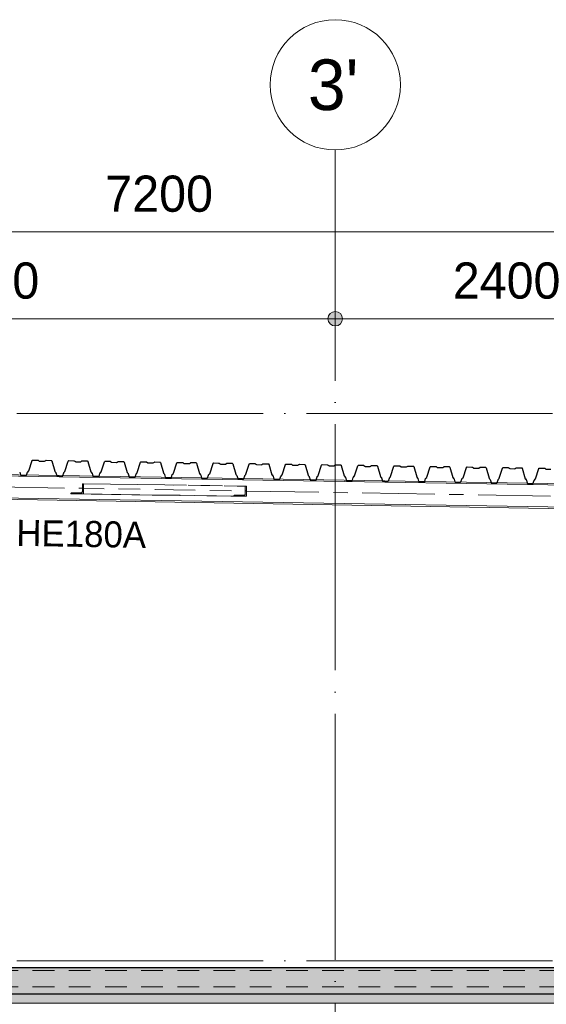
# Model space of a CAD drawing. Header units: millimetres. Extents: x 4517 to 474157, y -4632 to 9900.
# Tile 72 of 114: x 316947 to 320584, y 3099 to 9900. Entities that reach past the tile are written whole.
import ezdxf

# ---------------------------------------------------------------- set-up
doc = ezdxf.new("R2010")
doc.units = ezdxf.units.MM
for name, pattern in [('WSP_hartlijn', [800, 500, -100, 100, -100]), ('WSP_hhidden', [250, 150, -100]), ('WSP_stramienlijn', [2000, 1700, -150, 0, -150])]:
    doc.linetypes.add(name, pattern=pattern)
for name, color, linetype, lineweight in [('00_algemeen - hartlijn', 7, 'WSP_hartlijn', 13), ('00_maatvoering', 8, 'Continuous', 13), ('00_maatvoering-100', 8, 'Continuous', 13), ('07_stramien', 4, 'Continuous', 13), ('07_stramien - levels', 7, 'Continuous', 13), ('23_vloeren', 2, 'Continuous', 18), ('23_vloeren - hatch', 1, 'Continuous', 18), ('23_vloeren -cut-', 3, 'Continuous', 25), ('28_hoofddraagconstructies - kolommen en liggers', 1, 'Continuous', 13), ('28_hoofddraagconstructies - kolommen en liggers - staal', 1, 'Continuous', 13), ('28_hoofddraagconstructies - kolommen en liggers - staal -cut-', 2, 'Continuous', 13), ('28_hoofddraagconstructies - tags', 7, 'Continuous', 18)]:
    doc.layers.add(name, color=color, linetype=linetype, lineweight=lineweight)
doc.styles.add('Revittext', font='txt', dxfattribs={"height": 250})
doc.styles.add('Revittext_1', font='txt', dxfattribs={"height": 180})
doc.styles.add('Revittext_2', font='txt', dxfattribs={"height": 350})
doc.dimstyles.new('WSP_25_-_transparant', dxfattribs={"dimscale": 304.8, "dimtxt": 252.223969, "dimasz": 1.312336, "dimexe": 0.656168, "dimexo": 0.0625, "dimgap": 0.213255, "dimtad": 1, "dimdec": 0, "dimzin": 0, "dimdsep": 46, "dimtxsty": 'Revittext', "dimblk1": 'DOTSMALL', "dimblk2": 'DOTSMALL', "dimsah": 1, "dimcen": 0.09, "dimdle": 0.656168, "dimazin": 0, "dimtfac": 1, "dimtdec": 4, "dimtix": 1, "dimtmove": 0, "dimatfit": 3, "dimfxl": 0.656168, "dimfxlon": 1, "dimtvp": 1, "dimtolj": 1, "dimtzin": 0, "dimarcsym": 2})

# ---------------------------------------------------------------- blocks, each defined once
blk = doc.blocks.new('Floors 3 - Floors 3-1340461-as F')
at = {"layer": '23_vloeren - hatch', "linetype": 'WSP_hhidden', "lineweight": 13}
blk.add_hatch(color=256, dxfattribs=at).paths.add_polyline_path([(2780, 3107.5), (28920, 3107.5), (28920, 3170), (16395, 3170), (16395, 3160), (16195, 3160), (16195, 3170), (13365, 3170), (13365, 3160), (13165, 3160), (13165, 3170), (2780, 3170), (2780, 3145.4)])
at = {"layer": '23_vloeren'}
blk.add_line((28920, 3107.5), (2780, 3107.5), dxfattribs=at)
blk = doc.blocks.new('28_WSP_SF_staal - HE v21-0 - HE260B S355-1384947-as F')
at = {"layer": '28_hoofddraagconstructies - kolommen en liggers', "linetype": 'WSP_hhidden'}
blk.add_line((2860, 3220), (28920, 3220), dxfattribs=at)
blk = doc.blocks.new('28_WSP_SF_staal - HE v21-0 - HE180A-1315593-as F')
at = {"layer": '00_algemeen - hartlijn'}
for p, q in [((19430, 6712.8), (22453.4, 6663)), ((22957.1, 6654.7), (23083.4, 6652.7)), ((23587.1, 6644.4), (26570, 6595.3))]:
    blk.add_line(p, q, dxfattribs=at)
at = {"layer": '28_hoofddraagconstructies - kolommen en liggers', "linetype": 'WSP_hhidden'}
for p, q in [((22453.4, 6663), (22957.1, 6654.7)), ((23083.4, 6652.7), (23587.1, 6644.4))]:
    blk.add_line(p, q, dxfattribs=at)
blk = doc.blocks.new('28_WSP_SF_staal - HFL v21-0 - Lequ 70x70x7-1304589-as F')
at = {"layer": '28_hoofddraagconstructies - kolommen en liggers', "linetype": 'WSP_hhidden'}
blk.add_hatch(color=256, dxfattribs=at).paths.add_polyline_path([(23587.1, 6607.7), (23587.1, 6677.7), (23584, 6677.7), (23578.4, 6673.3), (23577.3, 6619.9), (23574.1, 6616.8), (23569.6, 6615), (23567.1, 6614.8), (23505.3, 6615.2), (23499.6, 6610.7), (23499.6, 6608.2), (23579.6, 6607.8)])
for p, q in [((23583.8, 6677.8), (23022.4, 6686.2)), ((22939.3, 6616.6), (22934.9, 6616.7))]:
    blk.add_line(p, q, dxfattribs=at)
at = {"layer": '28_hoofddraagconstructies - kolommen en liggers - staal'}
blk.add_line((23499.6, 6608.2), (22939.4, 6616.6), dxfattribs=at)
at = {"layer": '28_hoofddraagconstructies - kolommen en liggers - staal -cut-'}
for p, q in [((23578.4, 6673.3), (23578.4, 6623.8)), ((23584, 6677.7), (23582.7, 6677.6)), ((23587.1, 6677.7), (23584, 6677.7)), ((23587.1, 6607.7), (23587.1, 6677.7)), ((23499.6, 6610.7), (23499.6, 6608.2)), ((23499.6, 6608.2), (23587.1, 6607.7)), ((23567.1, 6614.8), (23505.3, 6615.2))]:
    blk.add_line(p, q, dxfattribs=at)
at = {"layer": '28_hoofddraagconstructies - kolommen en liggers - staal -cut-', "flags": 128}
for points in [[(23582.7, 6677.6), (23581.6, 6677.3), (23580.5, 6676.8), (23579.6, 6676.1), (23578.9, 6675.2), (23578.5, 6674.3), (23578.4, 6673.3)], [(23502.8, 6614.7), (23501.7, 6614.2), (23500.9, 6613.5), (23500.2, 6612.6), (23499.8, 6611.7), (23499.6, 6610.7)], [(23505.3, 6615.2), (23504, 6615.1), (23502.8, 6614.7)], [(23578.4, 6623.8), (23578.1, 6621.8), (23577.3, 6619.9), (23575.9, 6618.2), (23574.1, 6616.8), (23572, 6615.7), (23569.6, 6615), (23567.1, 6614.8)]]:
    blk.add_lwpolyline(points, dxfattribs=at)
blk = doc.blocks.new('28_WSP_SF_staal - HFL v21-0 - Lequ 70x70x7-V87-as F')
at = {"layer": '28_hoofddraagconstructies - kolommen en liggers', "linetype": 'WSP_hhidden'}
blk.add_hatch(color=256, dxfattribs=at).paths.add_polyline_path([(22462.1, 6624.6), (22462.1, 6694.6), (22459, 6694.6), (22453.4, 6690.1), (22452.3, 6636.7), (22449.1, 6633.6), (22444.6, 6631.9), (22436.1, 6631.7), (22379.1, 6631.1), (22374.6, 6627.6), (22374.6, 6625.1), (22436.1, 6624.7)])
for p, q in [((23022.4, 6686.2), (23583.8, 6677.8)), ((22934.9, 6616.7), (22939.3, 6616.6)), ((22979.8, 6616.8), (23582, 6607.8))]:
    blk.add_line(p, q, dxfattribs=at)
at = {"layer": '28_hoofddraagconstructies - kolommen en liggers - staal'}
for p, q in [((22462.1, 6694.6), (23022.4, 6686.2)), ((22374.6, 6625.1), (22934.9, 6616.7)), ((22462.1, 6624.6), (22979.8, 6616.8))]:
    blk.add_line(p, q, dxfattribs=at)
at = {"layer": '28_hoofddraagconstructies - kolommen en liggers - staal -cut-'}
for p, q in [((22453.4, 6690.1), (22453.4, 6640.6)), ((22462.1, 6694.6), (22459, 6694.6)), ((22462.1, 6624.6), (22462.1, 6694.6)), ((22374.6, 6627.6), (22374.6, 6625.1)), ((22374.6, 6625.1), (22462.1, 6624.6)), ((22442.1, 6631.7), (22380.3, 6632))]:
    blk.add_line(p, q, dxfattribs=at)
at = {"layer": '28_hoofddraagconstructies - kolommen en liggers - staal -cut-', "flags": 128}
for points in [[(22459, 6694.6), (22457.7, 6694.5), (22456.6, 6694.2), (22455.5, 6693.7), (22454.6, 6692.9), (22453.9, 6692.1), (22453.5, 6691.2), (22453.4, 6690.1)], [(22380.3, 6632), (22379, 6631.9), (22377.8, 6631.6), (22376.7, 6631.1), (22375.9, 6630.4), (22375.2, 6629.5), (22374.8, 6628.6), (22374.6, 6627.6)], [(22453.4, 6640.6), (22453.1, 6638.6), (22452.3, 6636.7), (22450.9, 6635), (22449.1, 6633.6), (22447, 6632.6), (22444.6, 6631.9), (22442.1, 6631.7)]]:
    blk.add_lwpolyline(points, dxfattribs=at)
blk = doc.blocks.new('Grid - Stramienbol 9_0mm-3500-as F')
at = {"layer": '07_stramien'}
blk.add_circle((5000, 9450), 450, dxfattribs=at)
blk = doc.blocks.new('DIMBLOCK88-as F')
at = {"layer": '00_maatvoering-100'}
h = blk.add_hatch(color=256, dxfattribs=at)
edge = h.paths.add_edge_path()
edge.add_arc((314326.1, 8434.4), 50, 0, 360)
h = blk.add_hatch(color=256, dxfattribs=at)
edge = h.paths.add_edge_path()
edge.add_arc((321526.1, 8434.4), 50, 0, 360)
for p, q in [((314326.1, 8634.4), (314326.1, 8234.4)), ((314326.1, 8434.4), (314326.1, 8634.4)), ((321526.1, 8634.4), (321526.1, 8234.4)), ((321526.1, 8434.4), (321526.1, 8634.4)), ((314326.1, 8434.4), (321526.1, 8434.4))]:
    blk.add_line(p, q, dxfattribs=at)
for centre in [(314326.1, 8434.4), (321526.1, 8434.4)]:
    blk.add_circle(centre, 50, dxfattribs=at)
at = {"layer": '00_maatvoering-100', "color": 0, "insert": (317538, 8823.2), "char_height": 250, "width": 931.288, "attachment_point": 1, "line_spacing_factor": 0.931288, "style": 'Revittext'}
blk.add_mtext('7200', dxfattribs=at)
blk = doc.blocks.new('_DotSmall')
at = {"color": 0, "linetype": 'ByBlock', "const_width": 0.5}
blk.add_lwpolyline([(-0.0625, 0, 1), (0.0625, 0, 1)], format="xyb", close=True, dxfattribs=at)
blk = doc.blocks.new('DIMBLOCK95-as F')
at = {"layer": '00_maatvoering-100'}
h = blk.add_hatch(color=256, dxfattribs=at)
edge = h.paths.add_edge_path()
edge.add_arc((314326.1, 7834.4), 50, 0, 360)
h = blk.add_hatch(color=256, dxfattribs=at)
edge = h.paths.add_edge_path()
edge.add_arc((319126.1, 7834.4), 50, 0, 360)
for p, q in [((314326.1, 8034.4), (314326.1, 7634.4)), ((314326.1, 7834.4), (314326.1, 8034.4)), ((319126.1, 8034.4), (319126.1, 7634.4)), ((319126.1, 7834.4), (319126.1, 8034.4)), ((314126.1, 7834.4), (319126.1, 7834.4))]:
    blk.add_line(p, q, dxfattribs=at)
for centre in [(314326.1, 7834.4), (319126.1, 7834.4)]:
    blk.add_circle(centre, 50, dxfattribs=at)
at = {"layer": '00_maatvoering-100', "color": 0, "insert": (316338, 8223.2), "char_height": 250, "width": 931.288, "attachment_point": 1, "line_spacing_factor": 0.931288, "style": 'Revittext'}
blk.add_mtext('4800', dxfattribs=at)
blk = doc.blocks.new('DIMBLOCK96-as F')
at = {"layer": '00_maatvoering-100'}
h = blk.add_hatch(color=256, dxfattribs=at)
edge = h.paths.add_edge_path()
edge.add_arc((319126.1, 7834.4), 50, 0, 360)
h = blk.add_hatch(color=256, dxfattribs=at)
edge = h.paths.add_edge_path()
edge.add_arc((321526.1, 7834.4), 50, 0, 360)
for p, q in [((319126.1, 8034.4), (319126.1, 7634.4)), ((319126.1, 7834.4), (319126.1, 8034.4)), ((321526.1, 8034.4), (321526.1, 7634.4)), ((321526.1, 7834.4), (321526.1, 8034.4)), ((319126.1, 7834.4), (321726.1, 7834.4))]:
    blk.add_line(p, q, dxfattribs=at)
for centre in [(319126.1, 7834.4), (321526.1, 7834.4)]:
    blk.add_circle(centre, 50, dxfattribs=at)
at = {"layer": '00_maatvoering-100', "color": 0, "insert": (319938, 8223.2), "char_height": 250, "width": 931.288, "attachment_point": 1, "line_spacing_factor": 0.931288, "style": 'Revittext'}
blk.add_mtext('2400', dxfattribs=at)

msp = doc.modelspace()

# ---------------------------------------------------------------- hatches: boundary and pattern name
at = {"layer": '23_vloeren - hatch'}
h = msp.add_hatch(color=256, dxfattribs=at)
h.paths.add_polyline_path([(297786.1, 3170), (304556.1, 3170), (304556.1, 3225.5), (304611.3, 3225.5), (304619.8, 3229), (304623.3, 3239.6), (304623.3, 3329.5), (304619.8, 3338), (304611.3, 3341.5), (304556.1, 3341.5), (304556.1, 3350), (297786.1, 3350), (297786.1, 3239.6)])
h.paths.add_polyline_path([(306031.4, 3170), (308169.8, 3170), (308182.5, 3175.3), (308187.8, 3188), (308187.8, 3322), (308182.5, 3334.7), (308169.8, 3340), (308091.1, 3340), (308091.1, 3350), (304696.1, 3350), (304696.1, 3341.5), (304640.8, 3341.5), (304632.3, 3338), (304628.8, 3329.5), (304628.8, 3237.5), (304632.3, 3229), (304640.8, 3225.5), (304696.1, 3225.5), (304696.1, 3170), (305199.7, 3170)])
h.paths.add_polyline_path([(323846.1, 3170), (323846.1, 3350), (311321.1, 3350), (311321.1, 3340), (311242.3, 3340), (311229, 3333.2), (311224.3, 3322), (311224.3, 3188), (311229.6, 3175.3), (311242.3, 3170), (323495.3, 3170)])
h.paths.add_polyline_path([(308212.3, 3170), (311199.8, 3170), (311212.5, 3175.3), (311217.8, 3188), (311217.8, 3322), (311212.5, 3334.7), (311199.8, 3340), (311121.1, 3340), (311121.1, 3350), (308291.1, 3350), (308291.1, 3340), (308212.3, 3340), (308199.2, 3333.9), (308194.3, 3322), (308194.3, 3188), (308199.6, 3175.3)])

# ---------------------------------------------------------------- linework, layer by layer
at = {"layer": '07_stramien', "linetype": 'WSP_stramienlijn'}
msp.add_line((319126.1, -4594.5), (319126.1, 9000), dxfattribs=at)
at = {"layer": '07_stramien - levels', "linetype": 'WSP_stramienlijn'}
for p, q in [((292926.1, 7180), (349200.4, 7180)), ((292926.1, 3400), (349200.4, 3400))]:
    msp.add_line(p, q, dxfattribs=at)
at = {"layer": '23_vloeren -cut-'}
for p, q in [((317009.1, 6783.8), (317032.1, 6854.7)), ((317032.1, 6854.7), (317033.9, 6857.2)), ((317033.9, 6857.2), (317036.9, 6858.1)), ((317036.9, 6858.1), (317070.7, 6857.6)), ((317070.7, 6857.6), (317072.2, 6857.4)), ((317072.2, 6857.4), (317073.5, 6856.7)), ((317073.5, 6856.7), (317081.4, 6851.3)), ((317081.4, 6851.3), (317082.7, 6850.6)), ((317082.7, 6850.6), (317084.1, 6850.4)), ((317084.1, 6850.4), (317116.2, 6849.9)), ((317116.2, 6849.9), (317117.6, 6850.1)), ((317117.6, 6850.1), (317119, 6850.7)), ((317119, 6850.7), (317127, 6855.9)), ((317127, 6855.9), (317128.4, 6856.5)), ((317128.4, 6856.5), (317129.8, 6856.7)), ((317129.8, 6856.7), (317163.6, 6856.1)), ((317163.6, 6856.1), (317166.6, 6855.1)), ((317166.6, 6855.1), (317168.4, 6852.5)), ((317168.4, 6852.5), (317189, 6780.9)), ((317259.1, 6779.8), (317282, 6850.7)), ((317282, 6850.7), (317283.9, 6853.2)), ((317283.9, 6853.2), (317286.9, 6854.2)), ((317286.9, 6854.2), (317320.7, 6853.6)), ((317320.7, 6853.6), (317322.2, 6853.4)), ((317322.2, 6853.4), (317323.5, 6852.8)), ((317323.5, 6852.8), (317331.3, 6847.3)), ((317331.3, 6847.3), (317332.7, 6846.7)), ((317332.7, 6846.7), (317334.1, 6846.4)), ((317334.1, 6846.4), (317366.2, 6845.9)), ((317366.2, 6845.9), (317367.6, 6846.1)), ((317367.6, 6846.1), (317368.9, 6846.7)), ((317368.9, 6846.7), (317377, 6851.9)), ((317377, 6851.9), (317378.3, 6852.5)), ((317378.3, 6852.5), (317379.8, 6852.7)), ((317379.8, 6852.7), (317413.6, 6852.2)), ((317413.6, 6852.2), (317416.6, 6851.1)), ((317416.6, 6851.1), (317418.3, 6848.6)), ((317418.3, 6848.6), (317439, 6777)), ((317509.1, 6775.9), (317532, 6846.8)), ((317532, 6846.8), (317533.8, 6849.3)), ((317533.8, 6849.3), (317536.8, 6850.2)), ((317536.8, 6850.2), (317570.7, 6849.7)), ((317570.7, 6849.7), (317572.1, 6849.4)), ((317572.1, 6849.4), (317573.4, 6848.8)), ((317573.4, 6848.8), (317581.3, 6843.4)), ((317581.3, 6843.4), (317582.6, 6842.7)), ((317582.6, 6842.7), (317584.1, 6842.5)), ((317584.1, 6842.5), (317616.1, 6842)), ((317616.1, 6842), (317617.6, 6842.2)), ((317617.6, 6842.2), (317618.9, 6842.8)), ((317618.9, 6842.8), (317627, 6848)), ((317627, 6848), (317628.3, 6848.6)), ((317628.3, 6848.6), (317629.7, 6848.7)), ((317629.7, 6848.7), (317663.6, 6848.2)), ((317663.6, 6848.2), (317666.5, 6847.2)), ((317666.5, 6847.2), (317668.3, 6844.6)), ((317668.3, 6844.6), (317689, 6773)), ((317759.1, 6771.9), (317782, 6842.8)), ((317782, 6842.8), (317783.8, 6845.3)), ((317783.8, 6845.3), (317786.8, 6846.3)), ((317786.8, 6846.3), (317820.6, 6845.7)), ((317820.6, 6845.7), (317822.1, 6845.5)), ((317822.1, 6845.5), (317823.4, 6844.8)), ((317823.4, 6844.8), (317831.3, 6839.4)), ((317831.3, 6839.4), (317832.6, 6838.8)), ((317832.6, 6838.8), (317834, 6838.5)), ((317834, 6838.5), (317866.1, 6838)), ((317866.1, 6838), (317867.5, 6838.2)), ((317867.5, 6838.2), (317868.9, 6838.8)), ((317868.9, 6838.8), (317876.9, 6844)), ((317876.9, 6844), (317878.3, 6844.6)), ((317878.3, 6844.6), (317879.7, 6844.8)), ((317879.7, 6844.8), (317913.6, 6844.3)), ((317913.6, 6844.3), (317916.5, 6843.2)), ((317916.5, 6843.2), (317918.3, 6840.6)), ((317918.3, 6840.6), (317938.9, 6769.1)), ((318009, 6768), (318031.9, 6838.8)), ((318031.9, 6838.8), (318033.8, 6841.4)), ((318033.8, 6841.4), (318036.8, 6842.3)), ((318036.8, 6842.3), (318070.6, 6841.8)), ((318070.6, 6841.8), (318072.1, 6841.5)), ((318072.1, 6841.5), (318073.4, 6840.9)), ((318073.4, 6840.9), (318081.3, 6835.5)), ((318081.3, 6835.5), (318082.6, 6834.8)), ((318082.6, 6834.8), (318084, 6834.6)), ((318084, 6834.6), (318116.1, 6834.1)), ((318116.1, 6834.1), (318117.5, 6834.3)), ((318117.5, 6834.3), (318118.8, 6834.9)), ((318118.8, 6834.9), (318126.9, 6840)), ((318126.9, 6840), (318128.2, 6840.6)), ((318128.2, 6840.6), (318129.7, 6840.8)), ((318129.7, 6840.8), (318163.5, 6840.3)), ((318163.5, 6840.3), (318166.5, 6839.3)), ((318166.5, 6839.3), (318168.2, 6836.7)), ((318168.2, 6836.7), (318188.9, 6765.1)), ((318259, 6764), (318281.9, 6834.9)), ((318281.9, 6834.9), (318283.8, 6837.4)), ((318283.8, 6837.4), (318286.7, 6838.4)), ((318286.7, 6838.4), (318320.6, 6837.8)), ((318320.6, 6837.8), (318322, 6837.6)), ((318322, 6837.6), (318323.3, 6836.9)), ((318323.3, 6836.9), (318331.2, 6831.5)), ((318331.2, 6831.5), (318332.5, 6830.9)), ((318332.5, 6830.9), (318334, 6830.6)), ((318334, 6830.6), (318366, 6830.1)), ((318366, 6830.1), (318367.5, 6830.3)), ((318367.5, 6830.3), (318368.8, 6830.9)), ((318368.8, 6830.9), (318376.9, 6836.1)), ((318376.9, 6836.1), (318378.2, 6836.7)), ((318378.2, 6836.7), (318379.6, 6836.9)), ((318379.6, 6836.9), (318413.5, 6836.3)), ((318413.5, 6836.3), (318416.4, 6835.3)), ((318416.4, 6835.3), (318418.2, 6832.7)), ((318418.2, 6832.7), (318438.9, 6761.2)), ((318509, 6760), (318531.9, 6830.9)), ((318531.9, 6830.9), (318533.7, 6833.5)), ((318533.7, 6833.5), (318536.7, 6834.4)), ((318536.7, 6834.4), (318570.6, 6833.9)), ((318570.6, 6833.9), (318572, 6833.6)), ((318572, 6833.6), (318573.3, 6833)), ((318573.3, 6833), (318581.2, 6827.5)), ((318581.2, 6827.5), (318582.5, 6826.9)), ((318582.5, 6826.9), (318583.9, 6826.7)), ((318583.9, 6826.7), (318616, 6826.2)), ((318616, 6826.2), (318617.5, 6826.4)), ((318617.5, 6826.4), (318618.8, 6827)), ((318618.8, 6827), (318626.8, 6832.1)), ((318626.8, 6832.1), (318628.2, 6832.7)), ((318628.2, 6832.7), (318629.6, 6832.9)), ((318629.6, 6832.9), (318663.5, 6832.4)), ((318663.5, 6832.4), (318666.4, 6831.4)), ((318666.4, 6831.4), (318668.2, 6828.8)), ((318668.2, 6828.8), (318688.8, 6757.2)), ((318758.9, 6756.1), (318781.8, 6827)), ((318781.8, 6827), (318783.7, 6829.5)), ((318783.7, 6829.5), (318786.7, 6830.4)), ((318786.7, 6830.4), (318820.5, 6829.9)), ((318820.5, 6829.9), (318822, 6829.7)), ((318822, 6829.7), (318823.3, 6829)), ((318823.3, 6829), (318831.2, 6823.6)), ((318831.2, 6823.6), (318832.5, 6822.9)), ((318832.5, 6822.9), (318833.9, 6822.7)), ((318833.9, 6822.7), (318866, 6822.2)), ((318866, 6822.2), (318867.4, 6822.4)), ((318867.4, 6822.4), (318868.8, 6823)), ((318868.8, 6823), (318876.8, 6828.2)), ((318876.8, 6828.2), (318878.1, 6828.8)), ((318878.1, 6828.8), (318879.6, 6829)), ((318879.6, 6829), (318913.4, 6828.4)), ((318913.4, 6828.4), (318916.4, 6827.4)), ((318916.4, 6827.4), (318918.2, 6824.8)), ((318918.2, 6824.8), (318938.8, 6753.2)), ((319008.9, 6752.1), (319031.8, 6823)), ((319031.8, 6823), (319033.7, 6825.6)), ((319033.7, 6825.6), (319036.6, 6826.5)), ((319036.6, 6826.5), (319070.5, 6825.9)), ((319070.5, 6825.9), (319071.9, 6825.7)), ((319071.9, 6825.7), (319073.2, 6825.1)), ((319073.2, 6825.1), (319081.1, 6819.6)), ((319081.1, 6819.6), (319082.4, 6819)), ((319082.4, 6819), (319083.9, 6818.8)), ((319083.9, 6818.8), (319115.9, 6818.2)), ((319115.9, 6818.2), (319117.4, 6818.4)), ((319117.4, 6818.4), (319118.7, 6819)), ((319118.7, 6819), (319126.8, 6824.2)), ((319126.8, 6824.2), (319128.1, 6824.8)), ((319128.1, 6824.8), (319129.6, 6825)), ((319129.6, 6825), (319163.4, 6824.5)), ((319163.4, 6824.5), (319166.4, 6823.5)), ((319166.4, 6823.5), (319168.1, 6820.9)), ((319168.1, 6820.9), (319188.8, 6749.3)), ((319258.9, 6748.2), (319281.8, 6819.1)), ((319281.8, 6819.1), (319283.6, 6821.6)), ((319283.6, 6821.6), (319286.6, 6822.5)), ((319286.6, 6822.5), (319320.5, 6822)), ((319320.5, 6822), (319321.9, 6821.8)), ((319321.9, 6821.8), (319323.2, 6821.1)), ((319323.2, 6821.1), (319331.1, 6815.7)), ((319331.1, 6815.7), (319332.4, 6815)), ((319332.4, 6815), (319333.9, 6814.8)), ((319333.9, 6814.8), (319365.9, 6814.3)), ((319365.9, 6814.3), (319367.4, 6814.5)), ((319367.4, 6814.5), (319368.7, 6815.1)), ((319368.7, 6815.1), (319376.7, 6820.3)), ((319376.7, 6820.3), (319378.1, 6820.9)), ((319378.1, 6820.9), (319379.5, 6821.1)), ((319379.5, 6821.1), (319413.4, 6820.5)), ((319413.4, 6820.5), (319416.3, 6819.5)), ((319416.3, 6819.5), (319418.1, 6816.9)), ((319418.1, 6816.9), (319438.7, 6745.3)), ((319508.8, 6744.2), (319531.7, 6815.1)), ((319531.7, 6815.1), (319533.6, 6817.6)), ((319533.6, 6817.6), (319536.6, 6818.6)), ((319536.6, 6818.6), (319570.4, 6818)), ((319570.4, 6818), (319571.9, 6817.8)), ((319571.9, 6817.8), (319573.2, 6817.2)), ((319573.2, 6817.2), (319581.1, 6811.7)), ((319581.1, 6811.7), (319582.4, 6811.1)), ((319582.4, 6811.1), (319583.8, 6810.8)), ((319583.8, 6810.8), (319615.9, 6810.3)), ((319615.9, 6810.3), (319617.3, 6810.5)), ((319617.3, 6810.5), (319618.7, 6811.1)), ((319618.7, 6811.1), (319626.7, 6816.3)), ((319626.7, 6816.3), (319628, 6816.9)), ((319628, 6816.9), (319629.5, 6817.1)), ((319629.5, 6817.1), (319663.3, 6816.6)), ((319663.3, 6816.6), (319666.3, 6815.5)), ((319666.3, 6815.5), (319668.1, 6813)), ((319668.1, 6813), (319688.7, 6741.4)), ((319758.8, 6740.3), (319781.7, 6811.2)), ((319781.7, 6811.2), (319783.6, 6813.7)), ((319783.6, 6813.7), (319786.6, 6814.6)), ((319786.6, 6814.6), (319820.4, 6814.1)), ((319820.4, 6814.1), (319821.8, 6813.8)), ((319821.8, 6813.8), (319823.2, 6813.2)), ((319823.2, 6813.2), (319831, 6807.8)), ((319831, 6807.8), (319832.3, 6807.1)), ((319832.3, 6807.1), (319833.8, 6806.9)), ((319833.8, 6806.9), (319865.8, 6806.4)), ((319865.8, 6806.4), (319867.3, 6806.6)), ((319867.3, 6806.6), (319868.6, 6807.2)), ((319868.6, 6807.2), (319876.7, 6812.4)), ((319876.7, 6812.4), (319878, 6813)), ((319878, 6813), (319879.5, 6813.1)), ((319879.5, 6813.1), (319913.3, 6812.6)), ((319913.3, 6812.6), (319916.3, 6811.6)), ((319916.3, 6811.6), (319918, 6809)), ((319918, 6809), (319938.7, 6737.4)), ((320008.8, 6736.3), (320031.7, 6807.2)), ((320031.7, 6807.2), (320033.5, 6809.7)), ((320033.5, 6809.7), (320036.5, 6810.7)), ((320036.5, 6810.7), (320070.4, 6810.1)), ((320070.4, 6810.1), (320071.8, 6809.9)), ((320071.8, 6809.9), (320073.1, 6809.2)), ((320073.1, 6809.2), (320081, 6803.8)), ((320081, 6803.8), (320082.3, 6803.2)), ((320082.3, 6803.2), (320083.8, 6802.9)), ((320083.8, 6802.9), (320115.8, 6802.4)), ((320115.8, 6802.4), (320117.3, 6802.6)), ((320117.3, 6802.6), (320118.6, 6803.2)), ((320118.6, 6803.2), (320126.6, 6808.4)), ((320126.6, 6808.4), (320128, 6809)), ((320128, 6809), (320129.4, 6809.2)), ((320129.4, 6809.2), (320163.3, 6808.7)), ((320163.3, 6808.7), (320166.2, 6807.6)), ((320166.2, 6807.6), (320168, 6805)), ((320168, 6805), (320188.7, 6733.5)), ((320258.7, 6732.4), (320281.7, 6803.2)), ((320281.7, 6803.2), (320283.5, 6805.8)), ((320283.5, 6805.8), (320286.5, 6806.7)), ((320286.5, 6806.7), (320320.3, 6806.2)), ((320320.3, 6806.2), (320321.8, 6805.9)), ((320321.8, 6805.9), (320323.1, 6805.3)), ((320323.1, 6805.3), (320331, 6799.9)), ((320368.6, 6799.3), (320376.6, 6804.4)), ((320376.6, 6804.4), (320377.9, 6805)), ((320377.9, 6805), (320379.4, 6805.2)), ((320379.4, 6805.2), (320413.2, 6804.7)), ((320413.2, 6804.7), (320416.2, 6803.7)), ((320416.2, 6803.7), (320418, 6801.1)), ((320531.6, 6799.3), (320533.5, 6801.8)), ((320533.5, 6801.8), (320536.5, 6802.7)), ((320536.5, 6802.7), (320570.3, 6802.2)), ((320570.3, 6802.2), (320571.7, 6802)), ((320571.7, 6802), (320573.1, 6801.3)), ((320573.1, 6801.3), (320580.9, 6795.9)), ((316946.5, 6775.5), (316946.9, 6774.5)), ((316946.9, 6774.5), (316952.5, 6755)), ((316952.5, 6755), (316954.3, 6752.4)), ((316954.3, 6752.4), (316957.2, 6751.4)), ((316957.2, 6751.4), (316989.9, 6750.9)), ((316989.9, 6750.9), (316992.9, 6751.8)), ((316992.9, 6751.8), (316994.8, 6754.3)), ((316994.8, 6754.3), (317001, 6773.6)), ((317001, 6773.6), (317001.5, 6774.6)), ((317001.5, 6774.6), (317002.1, 6775.5)), ((317002.1, 6775.5), (317008.1, 6781.9)), ((317008.1, 6781.9), (317008.7, 6782.8)), ((317008.7, 6782.8), (317009.1, 6783.8)), ((317189, 6780.9), (317189.4, 6779.9)), ((317189.4, 6779.9), (317190.1, 6779)), ((317190.1, 6779), (317195.8, 6772.4)), ((317195.8, 6772.4), (317196.4, 6771.5)), ((317196.4, 6771.5), (317196.8, 6770.5)), ((317196.8, 6770.5), (317202.5, 6751)), ((317202.5, 6751), (317204.2, 6748.5)), ((317204.2, 6748.5), (317207.2, 6747.4)), ((317207.2, 6747.4), (317239.9, 6746.9)), ((317239.9, 6746.9), (317242.9, 6747.9)), ((317242.9, 6747.9), (317244.7, 6750.4)), ((317244.7, 6750.4), (317251, 6769.7)), ((317251, 6769.7), (317251.4, 6770.7)), ((317251.4, 6770.7), (317252.1, 6771.5)), ((317252.1, 6771.5), (317258, 6778)), ((317258, 6778), (317258.7, 6778.8)), ((317258.7, 6778.8), (317259.1, 6779.8)), ((317439, 6777), (317439.4, 6776)), ((317439.4, 6776), (317440, 6775.1)), ((317440, 6775.1), (317445.8, 6768.5)), ((317445.8, 6768.5), (317446.4, 6767.6)), ((317446.4, 6767.6), (317446.8, 6766.6)), ((317446.8, 6766.6), (317452.4, 6747.1)), ((317452.4, 6747.1), (317454.2, 6744.5)), ((317454.2, 6744.5), (317457.2, 6743.5)), ((317457.2, 6743.5), (317489.9, 6743)), ((317489.9, 6743), (317492.9, 6743.9)), ((317492.9, 6743.9), (317494.7, 6746.4)), ((317494.7, 6746.4), (317500.9, 6765.7)), ((317500.9, 6765.7), (317501.4, 6766.7)), ((317501.4, 6766.7), (317502, 6767.6)), ((317502, 6767.6), (317508, 6774)), ((317508, 6774), (317508.6, 6774.9)), ((317508.6, 6774.9), (317509.1, 6775.9)), ((317689, 6773), (317689.4, 6772)), ((317689.4, 6772), (317690, 6771.1)), ((317690, 6771.1), (317695.8, 6764.5)), ((317695.8, 6764.5), (317696.4, 6763.6)), ((317696.4, 6763.6), (317696.8, 6762.6)), ((317696.8, 6762.6), (317702.4, 6743.1)), ((317702.4, 6743.1), (317704.2, 6740.6)), ((317704.2, 6740.6), (317707.1, 6739.5)), ((317707.1, 6739.5), (317739.8, 6739)), ((317739.8, 6739), (317742.8, 6739.9)), ((317742.8, 6739.9), (317744.7, 6742.5)), ((317744.7, 6742.5), (317750.9, 6761.8)), ((317750.9, 6761.8), (317751.4, 6762.7)), ((317751.4, 6762.7), (317752, 6763.6)), ((317752, 6763.6), (317758, 6770.1)), ((317758, 6770.1), (317758.6, 6770.9)), ((317758.6, 6770.9), (317759.1, 6771.9)), ((317938.9, 6769.1), (317939.3, 6768.1)), ((317939.3, 6768.1), (317940, 6767.2)), ((317940, 6767.2), (317945.7, 6760.5)), ((317945.7, 6760.5), (317946.3, 6759.7)), ((317946.3, 6759.7), (317946.8, 6758.7)), ((317946.8, 6758.7), (317952.4, 6739.2)), ((317952.4, 6739.2), (317954.1, 6736.6)), ((317954.1, 6736.6), (317957.1, 6735.6)), ((317957.1, 6735.6), (317989.8, 6735.1)), ((317989.8, 6735.1), (317992.8, 6736)), ((317992.8, 6736), (317994.6, 6738.5)), ((317994.6, 6738.5), (318000.9, 6757.8)), ((318000.9, 6757.8), (318001.3, 6758.8)), ((318001.3, 6758.8), (318002, 6759.7)), ((318002, 6759.7), (318007.9, 6766.1)), ((318007.9, 6766.1), (318008.6, 6767)), ((318008.6, 6767), (318009, 6768)), ((318188.9, 6765.1), (318189.3, 6764.1)), ((318189.3, 6764.1), (318189.9, 6763.2)), ((318189.9, 6763.2), (318195.7, 6756.6)), ((318195.7, 6756.6), (318196.3, 6755.7)), ((318196.3, 6755.7), (318196.7, 6754.7)), ((318196.7, 6754.7), (318202.3, 6735.2)), ((318202.3, 6735.2), (318204.1, 6732.6)), ((318242.8, 6732), (318244.6, 6734.6)), ((318244.6, 6734.6), (318250.9, 6753.8)), ((318250.9, 6753.8), (318251.3, 6754.8)), ((318251.3, 6754.8), (318251.9, 6755.7)), ((318251.9, 6755.7), (318257.9, 6762.1)), ((318257.9, 6762.1), (318258.5, 6763)), ((318258.5, 6763), (318259, 6764)), ((318438.9, 6761.2), (318439.3, 6760.2)), ((318439.3, 6760.2), (318439.9, 6759.3)), ((318439.9, 6759.3), (318445.7, 6752.6)), ((318445.7, 6752.6), (318446.3, 6751.7)), ((318446.3, 6751.7), (318446.7, 6750.7)), ((318446.7, 6750.7), (318452.3, 6731.3)), ((318494.6, 6730.6), (318500.8, 6749.9)), ((318500.8, 6749.9), (318501.3, 6750.9)), ((318501.3, 6750.9), (318501.9, 6751.7)), ((318501.9, 6751.7), (318507.9, 6758.2)), ((318507.9, 6758.2), (318508.5, 6759.1)), ((318508.5, 6759.1), (318509, 6760)), ((318688.8, 6757.2), (318689.3, 6756.2)), ((318689.3, 6756.2), (318689.9, 6755.3)), ((318689.9, 6755.3), (318695.6, 6748.7)), ((318695.6, 6748.7), (318696.2, 6747.8)), ((318696.2, 6747.8), (318696.7, 6746.8)), ((318696.7, 6746.8), (318702.3, 6727.3)), ((318744.6, 6726.6), (318750.8, 6745.9)), ((318750.8, 6745.9), (318751.2, 6746.9)), ((318751.2, 6746.9), (318751.9, 6747.8)), ((318751.9, 6747.8), (318757.8, 6754.2)), ((318757.8, 6754.2), (318758.5, 6755.1)), ((318758.5, 6755.1), (318758.9, 6756.1)), ((318938.8, 6753.2), (318939.2, 6752.2)), ((318939.2, 6752.2), (318939.8, 6751.4)), ((318939.8, 6751.4), (318945.6, 6744.7)), ((318945.6, 6744.7), (318946.2, 6743.8)), ((318946.2, 6743.8), (318946.6, 6742.8)), ((318946.6, 6742.8), (318952.2, 6723.4)), ((318994.5, 6722.7), (319000.8, 6742)), ((319000.8, 6742), (319001.2, 6743)), ((319001.2, 6743), (319001.8, 6743.8)), ((319001.8, 6743.8), (319007.8, 6750.3)), ((319007.8, 6750.3), (319008.5, 6751.1)), ((319008.5, 6751.1), (319008.9, 6752.1)), ((319188.8, 6749.3), (319189.2, 6748.3)), ((319189.2, 6748.3), (319189.8, 6747.4)), ((319189.8, 6747.4), (319195.6, 6740.8)), ((319195.6, 6740.8), (319196.2, 6739.9)), ((319196.2, 6739.9), (319196.6, 6738.9)), ((319196.6, 6738.9), (319202.2, 6719.4)), ((319244.5, 6718.7), (319250.7, 6738)), ((319250.7, 6738), (319251.2, 6739)), ((319251.2, 6739), (319251.8, 6739.9)), ((319251.8, 6739.9), (319257.8, 6746.3)), ((319257.8, 6746.3), (319258.4, 6747.2)), ((319258.4, 6747.2), (319258.9, 6748.2)), ((319438.7, 6745.3), (319439.2, 6744.3)), ((319439.2, 6744.3), (319439.8, 6743.4)), ((319439.8, 6743.4), (319445.5, 6736.8)), ((319445.5, 6736.8), (319446.2, 6735.9)), ((319446.2, 6735.9), (319446.6, 6734.9)), ((319446.6, 6734.9), (319452.2, 6715.4)), ((319494.5, 6714.8), (319500.7, 6734.1)), ((319500.7, 6734.1), (319501.1, 6735.1)), ((319501.1, 6735.1), (319501.8, 6735.9)), ((319501.8, 6735.9), (319507.7, 6742.4)), ((319507.7, 6742.4), (319508.4, 6743.2)), ((319508.4, 6743.2), (319508.8, 6744.2)), ((319688.7, 6741.4), (319689.1, 6740.4)), ((319689.1, 6740.4), (319689.7, 6739.5)), ((319689.7, 6739.5), (319695.5, 6732.9)), ((319751.8, 6732), (319757.7, 6738.4)), ((319757.7, 6738.4), (319758.4, 6739.3)), ((319758.4, 6739.3), (319758.8, 6740.3)), ((319938.7, 6737.4), (319939.1, 6736.4)), ((319939.1, 6736.4), (319939.7, 6735.5)), ((319939.7, 6735.5), (319945.5, 6728.9)), ((320001.7, 6728), (320007.7, 6734.5)), ((320007.7, 6734.5), (320008.3, 6735.3)), ((320008.3, 6735.3), (320008.8, 6736.3)), ((320188.7, 6733.5), (320189.1, 6732.5)), ((320331, 6799.9), (320332.3, 6799.2)), ((320332.3, 6799.2), (320333.7, 6799)), ((320333.7, 6799), (320365.8, 6798.5)), ((320365.8, 6798.5), (320367.2, 6798.7)), ((320367.2, 6798.7), (320368.6, 6799.3)), ((320418, 6801.1), (320438.6, 6729.5)), ((320508.7, 6728.4), (320531.6, 6799.3)), ((320580.9, 6795.9), (320582.3, 6795.3)), ((320582.3, 6795.3), (320583.7, 6795)), ((320583.7, 6795), (320615.7, 6794.5)), ((318204.1, 6732.6), (318207.1, 6731.6)), ((318207.1, 6731.6), (318239.8, 6731.1)), ((318239.8, 6731.1), (318242.8, 6732)), ((318452.3, 6731.3), (318454.1, 6728.7)), ((318454.1, 6728.7), (318457, 6727.7)), ((318457, 6727.7), (318489.7, 6727.1)), ((318489.7, 6727.1), (318492.7, 6728.1)), ((318492.7, 6728.1), (318494.6, 6730.6)), ((318702.3, 6727.3), (318704, 6724.7)), ((318704, 6724.7), (318707, 6723.7)), ((318707, 6723.7), (318739.7, 6723.2)), ((318739.7, 6723.2), (318742.7, 6724.1)), ((318742.7, 6724.1), (318744.6, 6726.6)), ((318952.2, 6723.4), (318954, 6720.8)), ((318954, 6720.8), (318957, 6719.7)), ((318957, 6719.7), (318989.7, 6719.2)), ((318989.7, 6719.2), (318992.7, 6720.2)), ((318992.7, 6720.2), (318994.5, 6722.7)), ((319202.2, 6719.4), (319204, 6716.8)), ((319204, 6716.8), (319206.9, 6715.8)), ((319206.9, 6715.8), (319239.7, 6715.3)), ((319239.7, 6715.3), (319242.6, 6716.2)), ((319242.6, 6716.2), (319244.5, 6718.7)), ((319452.2, 6715.4), (319454, 6712.9)), ((319454, 6712.9), (319456.9, 6711.8)), ((319456.9, 6711.8), (319489.6, 6711.3)), ((319489.6, 6711.3), (319492.6, 6712.2)), ((319492.6, 6712.2), (319494.5, 6714.8)), ((319695.5, 6732.9), (319696.1, 6732)), ((319696.1, 6732), (319696.5, 6731)), ((319696.5, 6731), (319702.2, 6711.5)), ((319702.2, 6711.5), (319703.9, 6708.9)), ((319703.9, 6708.9), (319706.9, 6707.9)), ((319706.9, 6707.9), (319739.6, 6707.4)), ((319739.6, 6707.4), (319742.6, 6708.3)), ((319742.6, 6708.3), (319744.4, 6710.8)), ((319744.4, 6710.8), (319750.7, 6730.1)), ((319750.7, 6730.1), (319751.1, 6731.1)), ((319751.1, 6731.1), (319751.8, 6732)), ((319945.5, 6728.9), (319946.1, 6728)), ((319946.1, 6728), (319946.5, 6727)), ((319946.5, 6727), (319952.1, 6707.5)), ((319952.1, 6707.5), (319953.9, 6704.9)), ((319953.9, 6704.9), (319956.8, 6703.9)), ((319956.8, 6703.9), (319989.6, 6703.4)), ((319989.6, 6703.4), (319992.5, 6704.3)), ((319992.5, 6704.3), (319994.4, 6706.9)), ((319994.4, 6706.9), (320000.6, 6726.2)), ((320000.6, 6726.2), (320001.1, 6727.1)), ((320001.1, 6727.1), (320001.7, 6728)), ((320189.1, 6732.5), (320189.7, 6731.6)), ((320189.7, 6731.6), (320195.4, 6724.9)), ((320195.4, 6724.9), (320196.1, 6724.1)), ((320196.1, 6724.1), (320196.5, 6723.1)), ((320196.5, 6723.1), (320202.1, 6703.6)), ((320202.1, 6703.6), (320203.9, 6701)), ((320203.9, 6701), (320206.8, 6700)), ((320206.8, 6700), (320239.5, 6699.4)), ((320239.5, 6699.4), (320242.5, 6700.4)), ((320242.5, 6700.4), (320244.4, 6702.9)), ((320244.4, 6702.9), (320250.6, 6722.2)), ((320250.6, 6722.2), (320251, 6723.2)), ((320251, 6723.2), (320251.7, 6724.1)), ((320251.7, 6724.1), (320257.7, 6730.5)), ((320257.7, 6730.5), (320258.3, 6731.4)), ((320258.3, 6731.4), (320258.7, 6732.4)), ((320438.6, 6729.5), (320439, 6728.5)), ((320439, 6728.5), (320439.7, 6727.6)), ((320439.7, 6727.6), (320445.4, 6721)), ((320445.4, 6721), (320446, 6720.1)), ((320446, 6720.1), (320446.4, 6719.1)), ((320446.4, 6719.1), (320452.1, 6699.6)), ((320452.1, 6699.6), (320453.8, 6697)), ((320453.8, 6697), (320456.8, 6696)), ((320456.8, 6696), (320489.5, 6695.5)), ((320489.5, 6695.5), (320492.5, 6696.4)), ((320492.5, 6696.4), (320494.3, 6699)), ((320494.3, 6699), (320500.6, 6718.2)), ((320500.6, 6718.2), (320501, 6719.2)), ((320501, 6719.2), (320501.7, 6720.1)), ((320501.7, 6720.1), (320507.6, 6726.5)), ((320507.6, 6726.5), (320508.3, 6727.4)), ((320508.3, 6727.4), (320508.7, 6728.4)), ((323846.1, 3350), (311321.1, 3350)), ((311321.1, 3170), (323846.1, 3170))]:
    msp.add_line(p, q, dxfattribs=at)
at = {"layer": '28_hoofddraagconstructies - kolommen en liggers', "linetype": 'WSP_hhidden'}
msp.add_line((297786.1, 3332.5), (323846.1, 3332.5), dxfattribs=at)
at = {"layer": '28_hoofddraagconstructies - kolommen en liggers - staal'}
for p, q in [((310726, 6848.5), (323856.1, 6632.5)), ((321953.6, 6673.3), (310726.2, 6858)), ((310723.4, 6687), (323994.5, 6468.7)), ((310723.5, 6696.5), (323994.7, 6478.2)), ((297626.1, 3107.5), (324006.1, 3107.5))]:
    msp.add_line(p, q, dxfattribs=at)

# ---------------------------------------------------------------- block references
at = {"layer": '07_stramien'}
msp.add_blockref('Grid - Stramienbol 9_0mm-3500-as F', (314126.1, 0), dxfattribs=at)
at = {"layer": '23_vloeren'}
msp.add_blockref('Floors 3 - Floors 3-1340461-as F', (294926.1, 0), dxfattribs=at)
at = {"layer": '28_hoofddraagconstructies - kolommen en liggers', "linetype": 'WSP_hhidden'}
for name in ['28_WSP_SF_staal - HE v21-0 - HE180A-1315593-as F', '28_WSP_SF_staal - HFL v21-0 - Lequ 70x70x7-V87-as F', '28_WSP_SF_staal - HFL v21-0 - Lequ 70x70x7-1304589-as F', '28_WSP_SF_staal - HE v21-0 - HE260B S355-1384947-as F']:
    msp.add_blockref(name, (294926.1, 0), dxfattribs=at)

# ---------------------------------------------------------------- texts
at = {"layer": '07_stramien', "insert": (318937.4, 9625.6), "char_height": 350, "width": 448.945, "attachment_point": 1, "style": 'Revittext_2'}
msp.add_mtext("3'", dxfattribs=at)
at = {"layer": '28_hoofddraagconstructies - tags', "lineweight": 13, "insert": (316925, 6445.8), "char_height": 180, "width": 1122.362, "attachment_point": 1, "rotation": 359.05742, "style": 'Revittext_1'}
msp.add_mtext('HE180A', dxfattribs=at)

# ---------------------------------------------------------------- dimensions: what is measured, and where the dimension line sits
at = {"layer": '00_maatvoering'}
for base, p1, p2, override, picture, middle in [((321526.1, 8434.4), (314326.1, 8634.4), (321526.1, 8634.4), {"dimpost": '<>', "dimfxl": 7200}, 'DIMBLOCK88-as F', (317926.1, 8627.1)), ((319126.1, 7834.4), (314326.1, 8034.4), (319126.1, 8034.4), {"dimpost": '<>', "dimfxl": 4800}, 'DIMBLOCK95-as F', (316726.1, 8027.1)), ((321526.1, 7834.4), (319126.1, 8034.4), (321526.1, 8034.4), {"dimpost": '<>', "dimfxl": 2400}, 'DIMBLOCK96-as F', (320326.1, 8027.1))]:
    dim = msp.add_linear_dim(base=base, p1=p1, p2=p2, dimstyle='WSP_25_-_transparant', override=override, dxfattribs=at)
    dim.commit()
    dim.dimension.update_dxf_attribs({"geometry": picture, "text_midpoint": middle})

doc.saveas('drawing.dxf')
